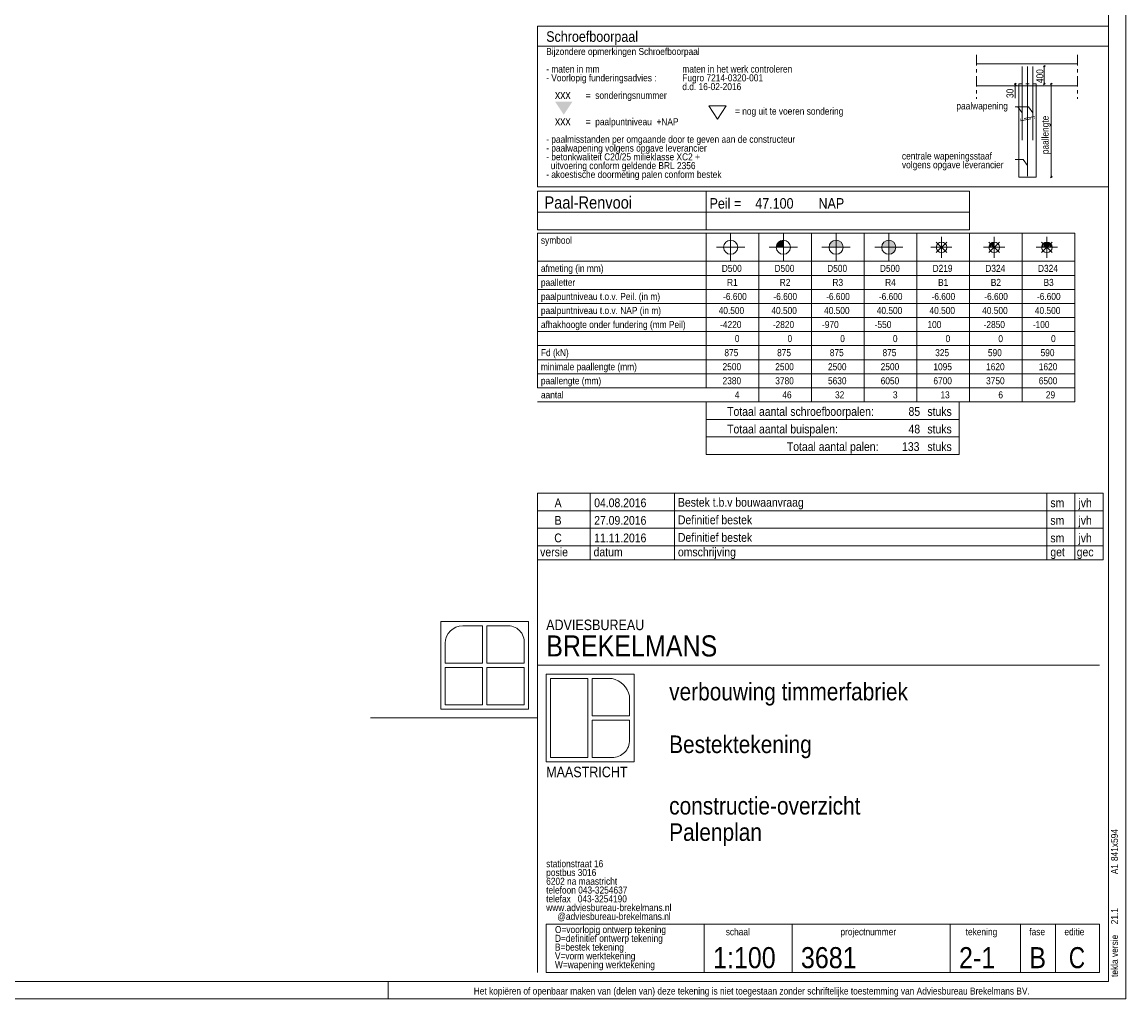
# Model space of a CAD drawing. Header units: millimetres. Extents: x -961 to -120, y -1265 to -671.
# Tile 11 of 12: x -434 to -120, y -1265 to -987. Entities that reach past the tile are written whole.
import ezdxf

# ---------------------------------------------------------------- set-up
doc = ezdxf.new("R2010")
doc.units = ezdxf.units.MM
for name, pattern in [('XKITLINE00', [0]), ('XKITLINE01', [4, 1, -1, 1, -1]), ('XKITLINE03', [6, 3, -1, 1, -1])]:
    doc.linetypes.add(name, pattern=pattern)
doc.layers.add('Overige objecten', color=7, linetype='Continuous', lineweight=0)
doc.layers.add('Tekening kader', color=3, linetype='Continuous', lineweight=0)
doc.styles.add('ARIAL', font='arial.ttf')

msp = doc.modelspace()

# ---------------------------------------------------------------- hatches: boundary and pattern name
at = {"layer": 'Overige objecten'}
for points in [[(-282.32, -1009.26), (-277.32, -1009.26), (-279.82, -1013.01)], [(-219.32, -1050.76), (-219.32, -1050.71), (-219.31, -1050.67), (-219.31, -1050.62), (-219.3, -1050.57), (-219.3, -1050.52), (-219.29, -1050.47), (-219.28, -1050.42), (-219.27, -1050.38), (-219.26, -1050.33), (-219.25, -1050.28), (-219.24, -1050.24), (-219.22, -1050.19), (-219.21, -1050.14), (-219.19, -1050.1), (-219.17, -1050.05), (-219.15, -1050.01), (-219.13, -1049.96), (-219.11, -1049.92), (-219.09, -1049.87), (-219.07, -1049.83), (-219.04, -1049.79), (-219.02, -1049.75), (-218.99, -1049.7), (-218.97, -1049.66), (-218.94, -1049.62), (-218.91, -1049.58), (-218.88, -1049.55), (-218.85, -1049.51), (-218.82, -1049.47), (-218.79, -1049.43), (-218.75, -1049.4), (-218.72, -1049.36), (-218.68, -1049.33), (-218.65, -1049.3), (-218.61, -1049.26), (-218.57, -1049.23), (-218.54, -1049.2), (-218.5, -1049.17), (-218.46, -1049.14), (-218.42, -1049.12), (-218.38, -1049.09), (-218.34, -1049.06), (-218.29, -1049.04), (-218.25, -1049.01), (-218.21, -1048.99), (-218.16, -1048.97), (-218.12, -1048.95), (-218.08, -1048.93), (-218.03, -1048.91), (-217.99, -1048.89), (-217.94, -1048.88), (-217.89, -1048.86), (-217.85, -1048.85), (-217.8, -1048.83), (-217.75, -1048.82), (-217.7, -1048.81), (-217.66, -1048.8), (-217.61, -1048.79), (-217.56, -1048.78), (-217.51, -1048.78), (-217.46, -1048.77), (-217.42, -1048.77), (-217.37, -1048.77), (-217.32, -1048.76), (-217.32, -1050.76)], [(-204.32, -1050.71), (-204.31, -1050.67), (-204.31, -1050.62), (-204.3, -1050.57), (-204.3, -1050.52), (-204.29, -1050.47), (-204.28, -1050.42), (-204.27, -1050.38), (-204.26, -1050.33), (-204.25, -1050.28), (-204.24, -1050.24), (-204.22, -1050.19), (-204.21, -1050.14), (-204.19, -1050.1), (-204.17, -1050.05), (-204.15, -1050.01), (-204.13, -1049.96), (-204.11, -1049.92), (-204.09, -1049.87), (-204.07, -1049.83), (-204.04, -1049.79), (-204.02, -1049.75), (-203.99, -1049.7), (-203.97, -1049.66), (-203.94, -1049.62), (-203.91, -1049.58), (-203.88, -1049.55), (-203.85, -1049.51), (-203.82, -1049.47), (-203.79, -1049.43), (-203.75, -1049.4), (-203.72, -1049.36), (-203.68, -1049.33), (-203.65, -1049.3), (-203.61, -1049.26), (-203.57, -1049.23), (-203.54, -1049.2), (-203.5, -1049.17), (-203.46, -1049.14), (-203.42, -1049.12), (-203.38, -1049.09), (-203.34, -1049.06), (-203.29, -1049.04), (-203.25, -1049.01), (-203.21, -1048.99), (-203.16, -1048.97), (-203.12, -1048.95), (-203.08, -1048.93), (-203.03, -1048.91), (-202.99, -1048.89), (-202.94, -1048.88), (-202.89, -1048.86), (-202.85, -1048.85), (-202.8, -1048.83), (-202.75, -1048.82), (-202.7, -1048.81), (-202.66, -1048.8), (-202.61, -1048.79), (-202.56, -1048.78), (-202.51, -1048.78), (-202.46, -1048.77), (-202.42, -1048.77), (-202.37, -1048.77), (-202.32, -1048.76), (-202.27, -1048.77), (-202.22, -1048.77), (-202.17, -1048.77), (-202.12, -1048.78), (-202.08, -1048.78), (-202.03, -1048.79), (-201.98, -1048.8), (-201.93, -1048.81), (-201.88, -1048.82), (-201.84, -1048.83), (-201.79, -1048.85), (-201.74, -1048.86), (-201.7, -1048.88), (-201.65, -1048.89), (-201.61, -1048.91), (-201.56, -1048.93), (-201.52, -1048.95), (-201.47, -1048.97), (-201.43, -1048.99), (-201.38, -1049.01), (-201.34, -1049.04), (-201.3, -1049.06), (-201.26, -1049.09), (-201.22, -1049.12), (-201.18, -1049.14), (-201.14, -1049.17), (-201.1, -1049.2), (-201.06, -1049.23), (-201.02, -1049.26), (-200.99, -1049.3), (-200.95, -1049.33), (-200.92, -1049.36), (-200.88, -1049.4), (-200.85, -1049.43), (-200.82, -1049.47), (-200.79, -1049.51), (-200.76, -1049.55), (-200.73, -1049.58), (-200.7, -1049.62), (-200.67, -1049.66), (-200.64, -1049.7), (-200.62, -1049.75), (-200.59, -1049.79), (-200.57, -1049.83), (-200.55, -1049.87), (-200.52, -1049.92), (-200.5, -1049.96), (-200.48, -1050.01), (-200.46, -1050.05), (-200.45, -1050.1), (-200.43, -1050.14), (-200.41, -1050.19), (-200.4, -1050.24), (-200.39, -1050.28), (-200.38, -1050.33), (-200.36, -1050.38), (-200.35, -1050.42), (-200.35, -1050.47), (-200.34, -1050.52), (-200.33, -1050.57), (-200.33, -1050.62), (-200.32, -1050.67), (-200.32, -1050.71), (-200.32, -1050.76), (-204.32, -1050.76)], [(-189.32, -1050.76), (-189.32, -1050.71), (-189.31, -1050.67), (-189.31, -1050.62), (-189.3, -1050.57), (-189.3, -1050.52), (-189.29, -1050.47), (-189.28, -1050.42), (-189.27, -1050.38), (-189.26, -1050.33), (-189.25, -1050.28), (-189.24, -1050.23), (-189.22, -1050.19), (-189.21, -1050.14), (-189.19, -1050.09), (-189.17, -1050.05), (-189.16, -1050), (-189.14, -1049.96), (-189.12, -1049.91), (-189.09, -1049.87), (-189.07, -1049.83), (-189.05, -1049.79), (-189.02, -1049.74), (-189, -1049.7), (-188.97, -1049.66), (-188.94, -1049.62), (-188.91, -1049.58), (-188.88, -1049.54), (-188.85, -1049.5), (-188.82, -1049.47), (-188.79, -1049.43), (-188.76, -1049.4), (-188.72, -1049.36), (-188.69, -1049.33), (-188.65, -1049.29), (-188.61, -1049.26), (-188.58, -1049.23), (-188.54, -1049.2), (-188.5, -1049.17), (-188.46, -1049.14), (-188.42, -1049.11), (-188.38, -1049.09), (-188.34, -1049.06), (-188.3, -1049.03), (-188.25, -1049.01), (-188.21, -1048.99), (-188.17, -1048.97), (-188.12, -1048.95), (-188.08, -1048.93), (-188.03, -1048.91), (-187.99, -1048.89), (-187.94, -1048.87), (-187.89, -1048.86), (-187.85, -1048.84), (-187.8, -1048.83), (-187.75, -1048.82), (-187.71, -1048.81), (-187.66, -1048.8), (-187.61, -1048.79), (-187.56, -1048.78), (-187.51, -1048.78), (-187.46, -1048.77), (-187.42, -1048.77), (-187.37, -1048.77), (-187.32, -1048.76), (-187.27, -1048.77), (-187.22, -1048.77), (-187.17, -1048.77), (-187.12, -1048.78), (-187.08, -1048.78), (-187.03, -1048.79), (-186.98, -1048.8), (-186.93, -1048.81), (-186.88, -1048.82), (-186.84, -1048.83), (-186.79, -1048.85), (-186.74, -1048.86), (-186.7, -1048.88), (-186.65, -1048.89), (-186.61, -1048.91), (-186.56, -1048.93), (-186.52, -1048.95), (-186.47, -1048.97), (-186.43, -1048.99), (-186.38, -1049.01), (-186.34, -1049.04), (-186.3, -1049.06), (-186.26, -1049.09), (-186.22, -1049.12), (-186.18, -1049.14), (-186.14, -1049.17), (-186.1, -1049.2), (-186.06, -1049.23), (-186.02, -1049.26), (-185.99, -1049.3), (-185.95, -1049.33), (-185.92, -1049.36), (-185.88, -1049.4), (-185.85, -1049.43), (-185.82, -1049.47), (-185.79, -1049.51), (-185.76, -1049.55), (-185.73, -1049.58), (-185.7, -1049.62), (-185.67, -1049.66), (-185.64, -1049.7), (-185.62, -1049.75), (-185.59, -1049.79), (-185.57, -1049.83), (-185.55, -1049.87), (-185.52, -1049.92), (-185.5, -1049.96), (-185.48, -1050.01), (-185.46, -1050.05), (-185.45, -1050.1), (-185.43, -1050.14), (-185.41, -1050.19), (-185.4, -1050.24), (-185.39, -1050.28), (-185.38, -1050.33), (-185.36, -1050.38), (-185.35, -1050.42), (-185.35, -1050.47), (-185.34, -1050.52), (-185.33, -1050.57), (-185.33, -1050.62), (-185.32, -1050.67), (-185.32, -1050.71), (-185.32, -1050.76), (-185.32, -1050.81), (-185.32, -1050.86), (-185.33, -1050.91), (-185.33, -1050.96), (-185.34, -1051.01), (-185.34, -1051.06), (-185.35, -1051.1), (-185.36, -1051.15), (-185.37, -1051.2), (-185.39, -1051.25), (-185.4, -1051.29), (-185.41, -1051.34), (-185.43, -1051.39), (-185.44, -1051.43), (-185.46, -1051.48), (-185.48, -1051.52), (-185.5, -1051.57), (-185.52, -1051.61), (-185.54, -1051.66), (-185.56, -1051.7), (-185.59, -1051.74), (-185.61, -1051.78), (-185.64, -1051.83), (-185.67, -1051.87), (-185.69, -1051.91), (-185.72, -1051.95), (-185.75, -1051.98), (-185.78, -1052.02), (-185.81, -1052.06), (-185.85, -1052.1), (-185.88, -1052.13), (-185.91, -1052.17), (-185.95, -1052.2), (-185.99, -1052.23), (-186.02, -1052.27), (-186.06, -1052.3), (-186.1, -1052.33), (-186.14, -1052.36), (-186.18, -1052.39), (-186.22, -1052.42), (-186.26, -1052.44), (-186.3, -1052.47), (-186.34, -1052.49), (-186.38, -1052.52), (-186.43, -1052.54), (-186.47, -1052.56), (-186.51, -1052.58), (-186.56, -1052.6), (-186.6, -1052.62), (-186.65, -1052.64), (-186.7, -1052.65), (-186.74, -1052.67), (-186.79, -1052.68), (-186.84, -1052.7), (-186.88, -1052.71), (-186.93, -1052.72), (-186.98, -1052.73), (-187.03, -1052.74), (-187.07, -1052.74), (-187.12, -1052.75), (-187.17, -1052.76), (-187.22, -1052.76), (-187.27, -1052.76), (-187.32, -1052.76), (-187.32, -1050.76)]]:
    msp.add_hatch(color=256, dxfattribs=at).paths.add_polyline_path(points, flags=17)

# ---------------------------------------------------------------- linework, layer by layer
at = {"layer": 'Overige objecten', "linetype": 'XKITLINE00', "lineweight": 0}
for p, q in [((-287.32, -987.76), (-124.82, -987.76)), ((-287.32, -1033.51), (-287.32, -987.76)), ((-124.82, -987.76), (-124.82, -1033.51)), ((-287.32, -993.51), (-124.82, -993.51)), ((-162.32, -998.51), (-133.57, -998.51)), ((-142.82, -999.01), (-143.32, -999.51)), ((-143.07, -999.01), (-143.07, -1004.51)), ((-149.32, -999.26), (-149.32, -1020.26)), ((-147.82, -999.26), (-147.82, -1030.51)), ((-146.32, -1020.26), (-146.32, -999.26)), ((-143.32, -999.26), (-142.82, -999.26)), ((-162.32, -1004.76), (-133.57, -1004.76)), ((-151.57, -1004.51), (-151.07, -1004.01)), ((-151.57, -1004.26), (-151.07, -1004.26)), ((-151.57, -1005.01), (-151.07, -1004.51)), ((-151.32, -1004.01), (-151.32, -1008.26)), ((-150.32, -1004.76), (-150.32, -1030.76)), ((-145.32, -1004.76), (-145.32, -1030.76)), ((-143.32, -1004.51), (-142.82, -1004.01)), ((-143.32, -1004.26), (-142.82, -1004.26)), ((-141.32, -1004.51), (-140.82, -1004.01)), ((-141.32, -1004.26), (-140.82, -1004.26)), ((-141.07, -1004.01), (-141.07, -1031.01)), ((-238.57, -1010.51), (-233.57, -1010.51)), ((-238.57, -1010.51), (-236.07, -1014.26)), ((-236.07, -1014.26), (-233.57, -1010.51)), ((-147.57, -1010.76), (-151.32, -1010.76)), ((-149.32, -1012.51), (-150.57, -1010.76)), ((-146.32, -1012.51), (-147.57, -1010.76)), ((-149.07, -1025.76), (-151.32, -1025.76)), ((-147.82, -1027.51), (-149.07, -1025.76)), ((-124.82, -1033.51), (-287.32, -1033.51)), ((-150.32, -1030.76), (-145.32, -1030.76)), ((-141.32, -1031.01), (-140.82, -1030.51)), ((-141.32, -1030.76), (-140.82, -1030.76)), ((-287.32, -1034.76), (-239.32, -1034.76)), ((-287.32, -1045.76), (-287.32, -1034.76)), ((-239.32, -1034.76), (-164.32, -1034.76)), ((-239.32, -1045.76), (-239.32, -1034.76)), ((-239.32, -1034.76), (-239.32, -1045.76)), ((-164.32, -1045.76), (-164.32, -1034.76)), ((-287.32, -1040.76), (-239.32, -1040.76)), ((-239.32, -1040.76), (-164.32, -1040.76)), ((-287.32, -1045.76), (-239.32, -1045.76)), ((-239.32, -1045.76), (-164.32, -1045.76)), ((-287.32, -1090.76), (-287.32, -1046.76)), ((-287.32, -1046.76), (-239.32, -1046.76)), ((-239.32, -1046.76), (-224.32, -1046.76)), ((-239.32, -1090.76), (-239.32, -1046.76)), ((-232.32, -1054.76), (-232.32, -1046.76)), ((-224.32, -1046.76), (-224.32, -1094.76)), ((-224.32, -1046.76), (-209.32, -1046.76)), ((-217.32, -1054.76), (-217.32, -1046.76)), ((-209.32, -1046.76), (-209.32, -1094.76)), ((-209.32, -1046.76), (-194.32, -1046.76)), ((-202.32, -1054.76), (-202.32, -1046.76)), ((-194.32, -1046.76), (-194.32, -1094.76)), ((-194.32, -1046.76), (-179.32, -1046.76)), ((-187.32, -1054.76), (-187.32, -1046.76)), ((-179.32, -1046.76), (-179.32, -1094.76)), ((-179.32, -1046.76), (-164.32, -1046.76)), ((-173.82, -1052.26), (-170.82, -1049.26)), ((-173.8, -1049.26), (-170.8, -1052.26)), ((-172.32, -1053.76), (-172.32, -1047.76)), ((-164.32, -1046.76), (-164.32, -1094.76)), ((-164.32, -1046.76), (-149.32, -1046.76)), ((-158.82, -1052.26), (-155.82, -1049.26)), ((-158.8, -1049.26), (-155.8, -1052.26)), ((-157.32, -1053.76), (-157.32, -1047.76)), ((-149.32, -1046.76), (-149.32, -1094.76)), ((-149.32, -1046.76), (-134.32, -1046.76)), ((-143.82, -1052.26), (-140.82, -1049.26)), ((-143.8, -1049.26), (-140.8, -1052.26)), ((-142.32, -1053.76), (-142.32, -1047.76)), ((-134.32, -1046.76), (-134.32, -1094.76)), ((-236.32, -1050.76), (-228.32, -1050.76)), ((-221.32, -1050.76), (-213.32, -1050.76)), ((-206.32, -1050.76), (-198.32, -1050.76)), ((-191.32, -1050.76), (-183.32, -1050.76)), ((-175.32, -1050.76), (-169.32, -1050.76)), ((-160.32, -1050.76), (-154.32, -1050.76)), ((-158.52, -1050.76), (-158.52, -1049.94)), ((-157.32, -1049.56), (-158.22, -1049.56)), ((-158.22, -1049.86), (-158.22, -1050.76)), ((-157.32, -1049.86), (-158.14, -1049.86)), ((-157.92, -1050.76), (-157.92, -1050.16)), ((-157.32, -1050.16), (-157.84, -1050.16)), ((-157.32, -1050.46), (-157.62, -1050.46)), ((-157.62, -1050.46), (-157.62, -1050.76)), ((-145.32, -1050.76), (-139.32, -1050.76)), ((-143.52, -1050.76), (-143.52, -1049.94)), ((-141.42, -1049.56), (-143.22, -1049.56)), ((-143.22, -1049.86), (-143.22, -1050.76)), ((-143.22, -1049.86), (-141.42, -1049.86)), ((-142.92, -1050.76), (-142.92, -1050.16)), ((-141.72, -1050.16), (-142.92, -1050.16)), ((-142.62, -1050.46), (-142.62, -1050.76)), ((-142.62, -1050.46), (-142.02, -1050.46)), ((-142.02, -1050.46), (-142.02, -1050.76)), ((-141.72, -1050.76), (-141.72, -1050.16)), ((-141.42, -1049.86), (-141.42, -1050.76)), ((-141.12, -1050.76), (-141.12, -1049.86)), ((-287.32, -1054.76), (-239.32, -1054.76)), ((-239.32, -1054.76), (-224.32, -1054.76)), ((-224.32, -1054.76), (-209.32, -1054.76)), ((-209.32, -1054.76), (-194.32, -1054.76)), ((-194.32, -1054.76), (-179.32, -1054.76)), ((-179.32, -1054.76), (-164.32, -1054.76)), ((-164.32, -1054.76), (-149.32, -1054.76)), ((-149.32, -1054.76), (-134.32, -1054.76)), ((-287.32, -1058.76), (-239.32, -1058.76)), ((-239.32, -1058.76), (-224.32, -1058.76)), ((-224.32, -1058.76), (-209.32, -1058.76)), ((-209.32, -1058.76), (-194.32, -1058.76)), ((-194.32, -1058.76), (-179.32, -1058.76)), ((-179.32, -1058.76), (-164.32, -1058.76)), ((-164.32, -1058.76), (-149.32, -1058.76)), ((-149.32, -1058.76), (-134.32, -1058.76)), ((-287.32, -1062.76), (-239.32, -1062.76)), ((-239.32, -1062.76), (-224.32, -1062.76)), ((-224.32, -1062.76), (-209.32, -1062.76)), ((-209.32, -1062.76), (-194.32, -1062.76)), ((-194.32, -1062.76), (-179.32, -1062.76)), ((-179.32, -1062.76), (-164.32, -1062.76)), ((-164.32, -1062.76), (-149.32, -1062.76)), ((-149.32, -1062.76), (-134.32, -1062.76)), ((-287.32, -1066.76), (-239.32, -1066.76)), ((-239.32, -1066.76), (-224.32, -1066.76)), ((-224.32, -1066.76), (-209.32, -1066.76)), ((-209.32, -1066.76), (-194.32, -1066.76)), ((-194.32, -1066.76), (-179.32, -1066.76)), ((-179.32, -1066.76), (-164.32, -1066.76)), ((-164.32, -1066.76), (-149.32, -1066.76)), ((-149.32, -1066.76), (-134.32, -1066.76)), ((-287.32, -1070.76), (-239.32, -1070.76)), ((-239.32, -1070.76), (-224.32, -1070.76)), ((-224.32, -1070.76), (-209.32, -1070.76)), ((-209.32, -1070.76), (-194.32, -1070.76)), ((-194.32, -1070.76), (-179.32, -1070.76)), ((-179.32, -1070.76), (-164.32, -1070.76)), ((-164.32, -1070.76), (-149.32, -1070.76)), ((-149.32, -1070.76), (-134.32, -1070.76)), ((-287.32, -1074.76), (-239.32, -1074.76)), ((-239.32, -1074.76), (-224.32, -1074.76)), ((-224.32, -1074.76), (-209.32, -1074.76)), ((-209.32, -1074.76), (-194.32, -1074.76)), ((-194.32, -1074.76), (-179.32, -1074.76)), ((-179.32, -1074.76), (-164.32, -1074.76)), ((-164.32, -1074.76), (-149.32, -1074.76)), ((-149.32, -1074.76), (-134.32, -1074.76)), ((-287.32, -1078.76), (-239.32, -1078.76)), ((-239.32, -1078.76), (-224.32, -1078.76)), ((-224.32, -1078.76), (-209.32, -1078.76)), ((-209.32, -1078.76), (-194.32, -1078.76)), ((-194.32, -1078.76), (-179.32, -1078.76)), ((-179.32, -1078.76), (-164.32, -1078.76)), ((-164.32, -1078.76), (-149.32, -1078.76)), ((-149.32, -1078.76), (-134.32, -1078.76)), ((-287.32, -1082.76), (-239.32, -1082.76)), ((-239.32, -1082.76), (-224.32, -1082.76)), ((-224.32, -1082.76), (-209.32, -1082.76)), ((-209.32, -1082.76), (-194.32, -1082.76)), ((-194.32, -1082.76), (-179.32, -1082.76)), ((-179.32, -1082.76), (-164.32, -1082.76)), ((-164.32, -1082.76), (-149.32, -1082.76)), ((-149.32, -1082.76), (-134.32, -1082.76)), ((-287.32, -1086.76), (-239.32, -1086.76)), ((-239.32, -1086.76), (-224.32, -1086.76)), ((-224.32, -1086.76), (-209.32, -1086.76)), ((-209.32, -1086.76), (-194.32, -1086.76)), ((-194.32, -1086.76), (-179.32, -1086.76)), ((-179.32, -1086.76), (-164.32, -1086.76)), ((-164.32, -1086.76), (-149.32, -1086.76)), ((-149.32, -1086.76), (-134.32, -1086.76)), ((-287.32, -1090.76), (-239.32, -1090.76)), ((-239.32, -1090.76), (-224.32, -1090.76)), ((-224.32, -1090.76), (-209.32, -1090.76)), ((-209.32, -1090.76), (-194.32, -1090.76)), ((-194.32, -1090.76), (-179.32, -1090.76)), ((-179.32, -1090.76), (-164.32, -1090.76)), ((-164.32, -1090.76), (-149.32, -1090.76)), ((-149.32, -1090.76), (-134.32, -1090.76)), ((-287.32, -1094.76), (-239.32, -1094.76)), ((-239.32, -1094.76), (-224.32, -1094.76)), ((-239.32, -1094.76), (-167.32, -1094.76)), ((-239.32, -1099.76), (-239.32, -1094.76)), ((-224.32, -1094.76), (-209.32, -1094.76)), ((-209.32, -1094.76), (-194.32, -1094.76)), ((-194.32, -1094.76), (-179.32, -1094.76)), ((-179.32, -1094.76), (-164.32, -1094.76)), ((-167.32, -1094.76), (-167.32, -1099.76)), ((-164.32, -1094.76), (-149.32, -1094.76)), ((-149.32, -1094.76), (-134.32, -1094.76)), ((-239.32, -1099.76), (-167.32, -1099.76)), ((-239.32, -1099.76), (-167.32, -1099.76)), ((-239.32, -1104.76), (-239.32, -1099.76)), ((-239.32, -1101.76), (-239.32, -1101.76)), ((-239.32, -1101.76), (-239.32, -1101.76)), ((-167.32, -1099.76), (-167.32, -1104.76)), ((-239.32, -1104.76), (-167.32, -1104.76)), ((-239.32, -1104.76), (-239.32, -1109.76)), ((-167.32, -1109.76), (-167.32, -1104.76)), ((-239.32, -1109.76), (-167.32, -1109.76)), ((-287.32, -1120.76), (-287.32, -1125.76)), ((-126.32, -1120.76), (-287.32, -1120.76)), ((-272.32, -1120.76), (-272.32, -1125.76)), ((-248.32, -1120.76), (-248.32, -1125.76)), ((-142.32, -1120.76), (-142.32, -1125.76)), ((-134.32, -1120.76), (-134.32, -1125.76)), ((-126.32, -1120.76), (-126.32, -1125.76)), ((-287.32, -1125.76), (-126.32, -1125.76)), ((-287.32, -1125.76), (-287.32, -1130.76)), ((-126.32, -1125.76), (-287.32, -1125.76)), ((-272.32, -1125.76), (-272.32, -1130.76)), ((-248.32, -1125.76), (-248.32, -1130.76)), ((-142.32, -1125.76), (-142.32, -1130.76)), ((-134.32, -1125.76), (-134.32, -1130.76)), ((-126.32, -1125.76), (-126.32, -1130.76)), ((-287.32, -1130.76), (-126.32, -1130.76)), ((-287.32, -1130.76), (-287.32, -1135.76)), ((-126.32, -1130.76), (-287.32, -1130.76)), ((-272.32, -1130.76), (-272.32, -1135.76)), ((-248.32, -1130.76), (-248.32, -1135.76)), ((-142.32, -1130.76), (-142.32, -1135.76)), ((-134.32, -1130.76), (-134.32, -1135.76)), ((-126.32, -1130.76), (-126.32, -1135.76)), ((-287.32, -1135.76), (-126.32, -1135.76)), ((-287.32, -1135.76), (-287.32, -1139.76)), ((-287.32, -1135.76), (-126.32, -1135.76)), ((-272.32, -1135.76), (-272.32, -1139.76)), ((-248.32, -1135.76), (-248.32, -1139.76)), ((-142.32, -1135.76), (-142.32, -1139.76)), ((-134.32, -1135.76), (-134.32, -1139.76)), ((-126.32, -1135.76), (-126.32, -1139.76)), ((-126.32, -1139.76), (-287.32, -1139.76)), ((-287.32, -1139.76), (-287.32, -1257.26)), ((-314.82, -1157.26), (-289.82, -1157.26)), ((-314.82, -1182.26), (-314.82, -1157.26)), ((-308.57, -1158.51), (-302.94, -1158.51)), ((-302.94, -1158.51), (-302.94, -1169.14)), ((-301.69, -1158.51), (-301.69, -1169.14)), ((-296.07, -1158.51), (-301.69, -1158.51)), ((-289.82, -1157.26), (-289.82, -1182.26)), ((-313.57, -1169.14), (-313.57, -1163.51)), ((-291.07, -1169.14), (-291.07, -1163.51)), ((-302.94, -1169.14), (-313.57, -1169.14)), ((-313.57, -1170.39), (-302.94, -1170.39)), ((-313.57, -1181.01), (-313.57, -1170.39)), ((-302.94, -1170.39), (-302.94, -1181.01)), ((-301.69, -1169.14), (-291.07, -1169.14)), ((-301.69, -1170.39), (-291.07, -1170.39)), ((-301.69, -1181.01), (-301.69, -1170.39)), ((-291.07, -1170.39), (-291.07, -1181.01)), ((-287.32, -1169.76), (-127.32, -1169.76)), ((-284.82, -1172.26), (-259.82, -1172.26)), ((-284.82, -1197.26), (-284.82, -1172.26)), ((-283.57, -1173.51), (-272.94, -1173.51)), ((-283.57, -1196.01), (-283.57, -1173.51)), ((-272.94, -1173.51), (-272.94, -1196.01)), ((-271.69, -1173.51), (-271.69, -1184.14)), ((-266.07, -1173.51), (-271.69, -1173.51)), ((-259.82, -1172.26), (-259.82, -1197.26)), ((-302.94, -1181.01), (-313.57, -1181.01)), ((-291.07, -1181.01), (-301.69, -1181.01)), ((-261.07, -1184.14), (-261.07, -1178.51)), ((-289.82, -1182.26), (-314.82, -1182.26)), ((-271.69, -1184.14), (-261.07, -1184.14)), ((-287.32, -1184.76), (-334.82, -1184.76)), ((-271.69, -1185.39), (-271.69, -1196.01)), ((-269.82, -1185.39), (-271.69, -1185.39)), ((-261.07, -1185.39), (-269.82, -1185.39)), ((-261.07, -1191.01), (-261.07, -1185.39)), ((-272.94, -1196.01), (-283.57, -1196.01)), ((-271.69, -1196.01), (-266.07, -1196.01)), ((-259.82, -1197.26), (-284.82, -1197.26)), ((-284.82, -1257.26), (-284.82, -1243.51)), ((-284.82, -1243.51), (-127.32, -1243.51)), ((-239.82, -1243.51), (-239.82, -1257.26)), ((-214.82, -1243.51), (-214.82, -1257.26)), ((-169.82, -1243.51), (-169.82, -1257.26)), ((-149.82, -1243.51), (-149.82, -1257.26)), ((-139.82, -1243.51), (-139.82, -1257.26)), ((-127.32, -1243.51), (-127.32, -1257.26)), ((-127.32, -1257.26), (-284.82, -1257.26))]:
    msp.add_line(p, q, dxfattribs=at)
at = {"layer": 'Overige objecten', "linetype": 'XKITLINE03', "lineweight": 0}
for p, q in [((-162.32, -996.01), (-162.32, -1008.51)), ((-133.57, -996.01), (-133.57, -1008.51)), ((-145.82, -1013.51), (-149.82, -1014.26)), ((-149.82, -1014.76), (-145.82, -1014.01))]:
    msp.add_line(p, q, dxfattribs=at)
at = {"layer": 'Overige objecten', "linetype": 'XKITLINE01', "lineweight": 0}
for p, q in [((-150.32, -1004.26), (-145.32, -1004.26)), ((-150.32, -1004.76), (-150.32, -1004.26)), ((-145.32, -1004.26), (-145.32, -1004.76))]:
    msp.add_line(p, q, dxfattribs=at)
at = {"layer": 'Overige objecten', "linetype": 'XKITLINE00', "lineweight": 0}
for centre, radius in [((-232.32, -1050.76), 2), ((-217.32, -1050.76), 2), ((-202.32, -1050.76), 2), ((-187.32, -1050.76), 2), ((-172.3, -1050.76), 1.5), ((-157.3, -1050.76), 1.5), ((-142.3, -1050.76), 1.5)]:
    msp.add_circle(centre, radius, dxfattribs=at)
for centre, radius, start, end in [((-308.48, -1163.6), 5.09, 91.0045, 178.9955), ((-295.74, -1163.19), 4.69, 356.0104, 93.9896), ((-267.54, -1179.98), 6.63, 12.7928, 77.2072), ((-266.01, -1191.08), 4.94, 269.2837, 0.7163)]:
    msp.add_arc(centre, radius, start, end, dxfattribs=at)
at = {"layer": 'Tekening kader', "linetype": 'XKITLINE00', "lineweight": 0}
for p, q in [((-119.82, -1264.76), (-119.82, -670.76)), ((-124.82, -1259.76), (-124.82, -675.76)), ((-955.82, -1259.76), (-124.82, -1259.76)), ((-329.82, -1264.76), (-329.82, -1259.76)), ((-960.82, -1264.76), (-119.82, -1264.76))]:
    msp.add_line(p, q, dxfattribs=at)

# ---------------------------------------------------------------- texts
at = {"layer": 'Overige objecten', "style": 'ARIAL'}
for s, height, width, p in [('Schroefboorpaal', 3, 0.85, (-284.82, -992.26)), ('Bijzondere opmerkingen Schroefboorpaal', 2, 0.85, (-284.82, -996.01)), ('- maten in mm         ', 2, 0.85, (-284.82, -1001.01)), ('maten in het werk controleren', 2, 0.85, (-246.07, -1001.01)), ('- Voorlopig funderingsadvies : ', 2, 0.85, (-284.82, -1003.51)), ('Fugro 7214-0320-001', 2, 0.85, (-246.07, -1003.51)), ('d.d. 16-02-2016', 2, 0.85, (-246.07, -1006.01)), ('xxx', 2.5, 0.85, (-282.32, -1008.51)), ('=  sonderingsnummer', 2, 0.85, (-273.57, -1008.51)), ('= nog uit te voeren sondering', 2, 0.85, (-231.07, -1013.01)), ('paalwapening', 2, 0.85, (-168.07, -1011.51)), ('xxx', 2.5, 0.85, (-282.32, -1016.01)), ('=  paalpuntniveau  +NAP', 2, 0.85, (-273.57, -1016.01)), ('- paalmisstanden per omgaande door te geven aan de constructeur', 2, 0.85, (-284.82, -1021.01)), ('- paalwapening volgens opgave leverancier', 2, 0.85, (-284.82, -1023.51)), ('- betonkwaliteit C20/25 milieklasse XC2 + ', 2, 0.85, (-284.82, -1026.01)), ('centrale wapeningsstaaf', 2, 0.85, (-183.57, -1025.76)), ('  uitvoering conform geldende BRL 2356', 2, 0.85, (-284.82, -1028.51)), ('volgens opgave leverancier', 2, 0.85, (-183.57, -1028.26)), ('- akoestische doormeting palen conform bestek', 2, 0.85, (-284.82, -1031.01)), ('Paal-Renvooi', 3.5, 0.85, (-285.32, -1039.76)), ('Peil =', 3, 0.85, (-238.32, -1039.76)), ('47.100', 3, 0.85, (-225.32, -1039.76)), ('NAP', 3, 0.85, (-207.32, -1039.76)), ('symbool', 2, 0.85, (-286.32, -1049.76)), ('afmeting (in mm)', 2, 0.85, (-286.32, -1057.76)), ('D500', 2, 0.85, (-234.84, -1057.76)), ('D500', 2, 0.85, (-219.84, -1057.76)), ('D500', 2, 0.85, (-204.84, -1057.76)), ('D500', 2, 0.85, (-189.84, -1057.76)), ('D219', 2, 0.85, (-174.84, -1057.76)), ('D324', 2, 0.85, (-159.84, -1057.76)), ('D324', 2, 0.85, (-144.84, -1057.76)), ('paalletter', 2, 0.85, (-286.32, -1061.76)), ('R1', 2, 0.85, (-233.35, -1061.76)), ('R2', 2, 0.85, (-218.35, -1061.76)), ('R3', 2, 0.85, (-203.35, -1061.76)), ('R4', 2, 0.85, (-188.35, -1061.76)), ('B1', 2, 0.85, (-173.28, -1061.76)), ('B2', 2, 0.85, (-158.28, -1061.76)), ('B3', 2, 0.85, (-143.28, -1061.76)), ('paalpuntniveau t.o.v. Peil. (in m)', 2, 0.85, (-286.32, -1065.76)), (' -6.600', 2, 0.85, (-235.13, -1065.76)), (' -6.600', 2, 0.85, (-220.8, -1065.76)), (' -6.600', 2, 0.85, (-205.8, -1065.76)), (' -6.600', 2, 0.85, (-190.8, -1065.76)), (' -6.600', 2, 0.85, (-175.8, -1065.76)), (' -6.600', 2, 0.85, (-160.8, -1065.76)), (' -6.600', 2, 0.85, (-145.8, -1065.76)), ('paalpuntniveau t.o.v. NAP (in m)', 2, 0.85, (-286.32, -1069.76)), ('40.500', 2, 0.85, (-235.73, -1069.76)), ('40.500', 2, 0.85, (-220.73, -1069.76)), ('40.500', 2, 0.85, (-205.73, -1069.76)), ('40.500', 2, 0.85, (-190.73, -1069.76)), ('40.500', 2, 0.85, (-175.73, -1069.76)), ('40.500', 2, 0.85, (-160.73, -1069.76)), ('40.500', 2, 0.85, (-145.73, -1069.76)), ('afhakhoogte onder fundering (mm Peil)', 2, 0.85, (-286.32, -1073.76)), ('-4220', 2, 0.85, (-235.32, -1073.76)), ('-2820', 2, 0.85, (-220.32, -1073.76)), ('-970', 2, 0.85, (-206.32, -1073.76)), ('-550', 2, 0.85, (-191.32, -1073.76)), ('100', 2, 0.85, (-176.32, -1073.76)), ('-2850', 2, 0.85, (-160.32, -1073.76)), ('-100', 2, 0.85, (-146.32, -1073.76)), ('0', 2, 0.85, (-231.13, -1077.76)), ('0', 2, 0.85, (-216.13, -1077.76)), ('0', 2, 0.85, (-201.13, -1077.76)), ('0', 2, 0.85, (-186.13, -1077.76)), ('0', 2, 0.85, (-171.13, -1077.76)), ('0', 2, 0.85, (-156.13, -1077.76)), ('0', 2, 0.85, (-141.13, -1077.76)), ('Fd (kN)', 2, 0.85, (-286.32, -1081.76)), ('875', 2, 0.85, (-234.1, -1081.76)), ('875', 2, 0.85, (-219.1, -1081.76)), ('875', 2, 0.85, (-204.1, -1081.76)), ('875', 2, 0.85, (-189.1, -1081.76)), ('325', 2, 0.85, (-174.1, -1081.76)), ('590', 2, 0.85, (-159.1, -1081.76)), ('590', 2, 0.85, (-144.1, -1081.76)), ('minimale paallengte (mm)', 2, 0.85, (-286.32, -1085.76)), ('2500', 2, 0.85, (-234.62, -1085.76)), ('2500', 2, 0.85, (-219.62, -1085.76)), ('2500', 2, 0.85, (-204.62, -1085.76)), ('2500', 2, 0.85, (-189.62, -1085.76)), ('1095', 2, 0.85, (-174.62, -1085.76)), ('1620', 2, 0.85, (-159.62, -1085.76)), ('1620', 2, 0.85, (-144.62, -1085.76)), ('paallengte (mm)', 2, 0.85, (-286.32, -1089.76)), ('2380', 2, 0.85, (-234.62, -1089.76)), ('3780', 2, 0.85, (-219.62, -1089.76)), ('5630', 2, 0.85, (-204.62, -1089.76)), ('6050', 2, 0.85, (-189.62, -1089.76)), ('6700', 2, 0.85, (-174.62, -1089.76)), ('3750', 2, 0.85, (-159.62, -1089.76)), ('6500', 2, 0.85, (-144.62, -1089.76)), ('aantal', 2, 0.85, (-286.32, -1093.76)), ('4', 2, 0.85, (-231.13, -1093.76)), ('46', 2, 0.85, (-217.61, -1093.76)), ('32', 2, 0.85, (-202.61, -1093.76)), ('3', 2, 0.85, (-186.13, -1093.76)), ('13', 2, 0.85, (-172.61, -1093.76)), ('6', 2, 0.85, (-156.13, -1093.76)), ('29', 2, 0.85, (-142.61, -1093.76)), ('Totaal aantal schroefboorpalen:', 2.5, 0.85, (-233.32, -1098.76)), ('85', 2.5, 0.85, (-181.69, -1098.76)), ('stuks', 2.5, 0.85, (-176.32, -1098.76)), ('Totaal aantal buispalen:', 2.5, 0.85, (-233.32, -1103.76)), ('48', 2.5, 0.85, (-181.69, -1103.76)), ('stuks', 2.5, 0.85, (-176.32, -1103.76)), ('Totaal aantal palen:', 2.5, 0.85, (-216.32, -1108.76)), ('133', 2.5, 0.85, (-183.54, -1108.76)), ('stuks', 2.5, 0.85, (-176.32, -1108.76)), ('A', 2.5, 0.85, (-282.43, -1124.76)), ('04.08.2016', 2.5, 0.85, (-271.16, -1124.76)), ('Bestek t.b.v bouwaanvraag', 2.5, 0.85, (-247.32, -1124.62)), ('sm', 2.5, 0.85, (-141.32, -1124.76)), ('jvh', 2.5, 0.85, (-133.32, -1124.76)), ('B', 2.5, 0.85, (-282.43, -1129.76)), ('27.09.2016', 2.5, 0.85, (-271.16, -1129.76)), ('Definitief bestek', 2.5, 0.85, (-247.32, -1129.62)), ('sm', 2.5, 0.85, (-141.32, -1129.76)), ('jvh', 2.5, 0.85, (-133.32, -1129.76)), ('C', 2.5, 0.85, (-282.52, -1134.76)), ('11.11.2016', 2.5, 0.85, (-271.16, -1134.76)), ('Definitief bestek', 2.5, 0.85, (-247.32, -1134.62)), ('sm', 2.5, 0.85, (-141.32, -1134.76)), ('jvh', 2.5, 0.85, (-133.32, -1134.76)), ('versie', 2.5, 0.85, (-286.54, -1138.76)), ('datum', 2.5, 0.85, (-271.32, -1138.76)), ('omschrijving', 2.5, 0.85, (-247.32, -1138.76)), ('get', 2.5, 0.85, (-141.32, -1138.76)), ('gec', 2.5, 0.85, (-133.82, -1138.76)), ('ADVIESBUREAU', 3, 0.85, (-284.82, -1159.76)), ('BREKELMANS', 6, 0.85, (-284.82, -1167.26)), ('verbouwing timmerfabriek', 5, 0.85, (-249.82, -1179.76)), ('Bestektekening', 5, 0.85, (-249.82, -1194.76)), ('MAASTRICHT', 3, 0.85, (-284.82, -1201.64)), ('constructie-overzicht', 5, 0.85, (-249.82, -1212.26)), ('Palenplan', 5, 0.85, (-249.82, -1219.76)), ('stationstraat 16', 2, 0.85, (-284.82, -1227.26)), ('postbus 3016', 2, 0.85, (-284.82, -1229.76)), ('6202 na maastricht', 2, 0.85, (-284.82, -1232.26)), ('telefoon 043-3254637', 2, 0.85, (-284.82, -1234.76)), ('telefax   043-3254190', 2, 0.85, (-284.82, -1237.26)), ('www.adviesbureau-brekelmans.nl', 2, 0.85, (-284.82, -1239.76)), ('  @adviesbureau-brekelmans.nl', 2, 0.85, (-282.94, -1242.26)), ('O=voorlopig ontwerp tekening', 2, 0.85, (-282.32, -1246.01)), ('D=definitief ontwerp tekening', 2, 0.85, (-282.32, -1248.51)), ('schaal', 2, 0.85, (-233.71, -1246.64)), ('projectnummer', 2, 0.85, (-201.07, -1246.64)), ('tekening', 2, 0.85, (-165.43, -1246.64)), ('fase', 2, 0.85, (-147.32, -1246.64)), ('editie', 2, 0.85, (-137.32, -1246.64)), ('B=bestek tekening', 2, 0.85, (-282.32, -1251.01)), ('1:100', 6, 0.85, (-237.32, -1256.01)), ('3681', 6, 0.85, (-212.32, -1256.01)), ('2-1', 6, 0.85, (-167.32, -1256.01)), ('B', 6, 0.85, (-147.32, -1256.01)), ('C', 6, 0.765, (-136.07, -1256.01)), ('V=vorm werktekening', 2, 0.85, (-282.32, -1253.51)), ('W=wapening werktekening', 2, 0.85, (-282.32, -1256.01)), ('Het kopiëren of openbaar maken van (delen van) deze tekening is niet toegestaan zonder schriftelijke toestemming van Adviesbureau Brekelmans BV.', 2, 0.85, (-305.44, -1263.51))]:
    msp.add_text(s, height=height, dxfattribs=dict(at, width=width)).set_placement(p)
at = {"layer": 'Overige objecten', "style": 'ARIAL', "width": 0.85}
for s, p in [('400', (-143.32, -1004.01)), ('30', (-151.82, -1008.26)), ('paallengte', (-141.82, -1024.26)), ('841x594', (-122.07, -1225.51)), ('A1', (-122.07, -1229.26)), ('21.1', (-122.07, -1243.51)), ('tekla versie', (-122.07, -1258.51))]:
    msp.add_text(s, height=2, rotation=90, dxfattribs=at).set_placement(p)

doc.saveas('drawing.dxf')
